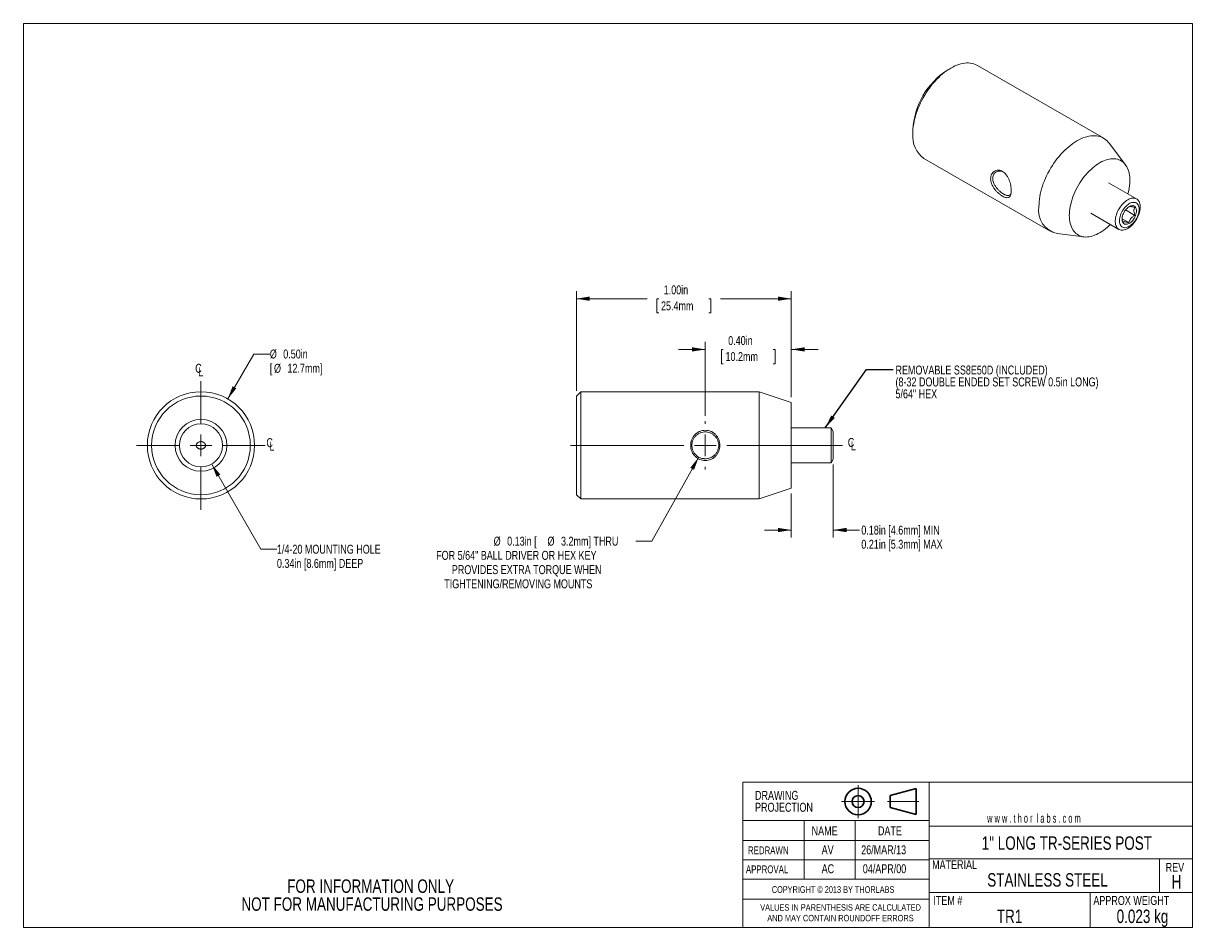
# Model space of a CAD drawing. Header units: inches. Extents: x 0.1 to 10.9, y 0 to 8.5.
import ezdxf

# ---------------------------------------------------------------- set-up
doc = ezdxf.new("R2010")
doc.units = ezdxf.units.IN
doc.header["$MEASUREMENT"] = 0
doc.header["$PDSIZE"] = -1
doc.linetypes.add('CENTERX2', pattern=[0.8, 0.5, -0.1, 0.1, -0.1])
doc.styles.add('SLDTEXTSTYLE0', font='TXT', dxfattribs={"width": 0.75})
doc.styles.add('SLDTEXTSTYLE1', font='TXT', dxfattribs={"width": 0.6})
doc.dimstyles.new('SLDDIMSTYLE0', dxfattribs={"dimtxt": 0.083333, "dimasz": 0.125, "dimexe": 0, "dimexo": 0.0625, "dimgap": 0.020833, "dimtad": 0, "dimtih": 1, "dimtoh": 1, "dimlfac": 0.5, "dimrnd": 1e-09, "dimzin": 12, "dimdsep": 46, "dimtxsty": 'SLDTEXTSTYLE0', "dimsah": 1, "dimcen": 0.09, "dimadec": 0, "dimazin": 3, "dimtfac": 1, "dimtmove": 0, "dimatfit": 0, "dimfxl": 1, "dimfrac": 2, "dimtolj": 1, "dimtzin": 12, "dimarcsym": 0})
doc.dimstyles.new('SLDDIMSTYLE1', dxfattribs={"dimtxt": 0.083333, "dimasz": 0.125, "dimexe": 0, "dimexo": 0.0625, "dimgap": 0.020833, "dimtad": 0, "dimtih": 1, "dimtoh": 1, "dimlfac": 0.5, "dimrnd": 1e-09, "dimzin": 4, "dimdsep": 46, "dimtxsty": 'SLDTEXTSTYLE0', "dimsah": 1, "dimcen": 0.09, "dimadec": 0, "dimazin": 1, "dimtfac": 1, "dimtmove": 0, "dimatfit": 0, "dimfxl": 1, "dimfrac": 2, "dimtolj": 1, "dimtzin": 12, "dimarcsym": 0})
doc.dimstyles.new('SLDDIMSTYLE2', dxfattribs={"dimtxt": 0.083333, "dimasz": 0.125, "dimexe": 0, "dimexo": 0.0625, "dimgap": 0.020833, "dimtad": 0, "dimtih": 1, "dimtoh": 1, "dimlfac": 0.5, "dimrnd": 1e-09, "dimzin": 4, "dimdsep": 46, "dimtxsty": 'SLDTEXTSTYLE0', "dimsah": 1, "dimcen": 0.09, "dimadec": 0, "dimazin": 1, "dimtfac": 1, "dimtofl": 0, "dimtmove": 0, "dimatfit": 3, "dimfxl": 1, "dimfrac": 2, "dimtolj": 1, "dimtzin": 12, "dimarcsym": 0})
doc.dimstyles.new('SLDDIMSTYLE3', dxfattribs={"dimtxt": 0.083333, "dimasz": 0.125, "dimexe": 0, "dimexo": 0.0625, "dimgap": 0.020833, "dimtad": 0, "dimtih": 1, "dimtoh": 1, "dimlfac": 0.5, "dimrnd": 1e-09, "dimzin": 12, "dimdsep": 46, "dimtxsty": 'SLDTEXTSTYLE0', "dimsah": 1, "dimcen": 0, "dimadec": 0, "dimazin": 3, "dimtfac": 1, "dimtofl": 0, "dimtmove": 0, "dimatfit": 3, "dimfxl": 1, "dimfrac": 2, "dimtolj": 1, "dimtzin": 12, "dimarcsym": 0})
doc.dimstyles.new('SLDDIMSTYLE4', dxfattribs={"dimtxt": 0, "dimasz": 0.125, "dimexe": 0, "dimexo": 0.0625, "dimgap": 0, "dimtad": 0, "dimtih": 1, "dimtoh": 1, "dimdec": 0, "dimrnd": 1e-09, "dimzin": 0, "dimdsep": 46, "dimtxsty": 'Standard', "dimsah": 1, "dimcen": 0.09, "dimadec": 0, "dimazin": 0, "dimtfac": 0.125, "dimtdec": 0, "dimtofl": 0, "dimtmove": 0, "dimatfit": 3, "dimfxl": 1, "dimfrac": 2, "dimtolj": 1, "dimtzin": 0, "dimarcsym": 0})
doc.dimstyles.new('SLDDIMSTYLE5', dxfattribs={"dimtxt": 0.083333, "dimasz": 0.125, "dimexe": 0, "dimexo": 0.0625, "dimgap": 0.020833, "dimtad": 0, "dimtih": 1, "dimtoh": 1, "dimlfac": 0.5, "dimrnd": 1e-09, "dimzin": 12, "dimdsep": 46, "dimtxsty": 'SLDTEXTSTYLE0', "dimsah": 1, "dimcen": 0, "dimadec": 0, "dimazin": 3, "dimtfac": 1, "dimtofl": 0, "dimtmove": 0, "dimatfit": 3, "dimfxl": 1, "dimfrac": 2, "dimtolj": 1, "dimtzin": 12, "dimarcsym": 0})

# ---------------------------------------------------------------- blocks, each defined once
blk = doc.blocks.new('Third Angle Projection Block')
at = {"color": 7, "linetype": 'CENTERX2', "lineweight": 0}
for p, q in [((3.995, 0.938), (3.995, 0.554)), ((3.803, 0.746), (4.187, 0.746)), ((4.336, 0.746), (4.703, 0.746))]:
    blk.add_line(p, q, dxfattribs=at)
at = {"color": 7, "linetype": 'Continuous', "lineweight": 30}
for p, q in [((4.67, 0.896), (4.37, 0.815)), ((4.67, 0.596), (4.67, 0.896)), ((4.37, 0.815), (4.37, 0.676)), ((4.37, 0.676), (4.67, 0.596))]:
    blk.add_line(p, q, dxfattribs=at)
for radius in [0.154, 0.0696]:
    blk.add_circle((3.995, 0.746), radius, dxfattribs=at)
at = {"color": 7, "linetype": 'Continuous', "lineweight": 0}
blk.add_point((3.995, 0.746), dxfattribs=at)
blk = doc.blocks.new('SW_NOTE_0')
at = {"color": 0, "linetype": 'Continuous', "lineweight": 0, "char_height": 0.06, "attachment_point": 2, "style": 'SLDTEXTSTYLE0'}
for s, insert in [('VALUES IN PARENTHESIS ARE CALCULATED', (0.784, 0.077)), ('AND MAY CONTAIN ROUNDOFF ERRORS', (0.783, -0.022))]:
    blk.add_mtext(s, dxfattribs=dict(at, insert=insert))
blk = doc.blocks.new('SW_NOTE_1')
at = {"color": 0, "linetype": 'Continuous', "lineweight": 0, "char_height": 0.0833, "attachment_point": 1, "style": 'SLDTEXTSTYLE0'}
for s, insert in [('DRAWING', (0, 0.107)), ('PROJECTION', (0, -0.004))]:
    blk.add_mtext(s, dxfattribs=dict(at, insert=insert))
blk = doc.blocks.new('SW_NOTE_2')
at = {"color": 0, "linetype": 'Continuous', "lineweight": 0, "char_height": 0.125, "attachment_point": 2, "style": 'SLDTEXTSTYLE0'}
for s, insert in [('FOR INFORMATION ONLY', (0.986, 0.161)), ('NOT FOR MANUFACTURING PURPOSES', (0.999, -0.006))]:
    blk.add_mtext(s, dxfattribs=dict(at, insert=insert))
blk = doc.blocks.new('_D')
at = {"color": 7, "linetype": 'Continuous', "lineweight": 0}
for p, q in [((7.599, 4.344), (7.599, 3.665)), ((7.209, 4.074), (7.209, 3.665)), ((7.209, 3.735), (6.959, 3.735)), ((7.599, 3.735), (7.844, 3.735))]:
    blk.add_line(p, q, dxfattribs=at)
for points in [[(7.209, 3.735), (7.084, 3.755), (7.084, 3.715)], [(7.599, 3.735), (7.724, 3.715), (7.724, 3.755)]]:
    blk.add_solid(points, dxfattribs=at)
at = {"color": 7, "linetype": 'Continuous', "lineweight": 0, "char_height": 0.08333, "attachment_point": 1, "style": 'SLDTEXTSTYLE0'}
for s, insert in [('0.18in [4.6mm] MIN', (7.861, 3.776, 0.269)), ('0.21in [5.3mm] MAX', (7.861, 3.644, 0.269))]:
    blk.add_mtext(s, dxfattribs=dict(at, insert=insert))
blk = doc.blocks.new('_D_1')
at = {"color": 7, "linetype": 'Continuous', "lineweight": 0}
for p, q in [((6.409, 4.798), (6.409, 5.486)), ((7.209, 4.972), (7.209, 5.486)), ((6.409, 5.416), (6.159, 5.416)), ((6.576, 5.416), (6.559, 5.416)), ((6.559, 5.416), (6.559, 5.283)), ((7.042, 5.416), (7.059, 5.416)), ((7.059, 5.416), (7.059, 5.283)), ((7.209, 5.416), (7.459, 5.416)), ((6.559, 5.283), (6.576, 5.283)), ((7.059, 5.283), (7.042, 5.283))]:
    blk.add_line(p, q, dxfattribs=at)
for points in [[(6.409, 5.416), (6.284, 5.436), (6.284, 5.396)], [(7.209, 5.416), (7.334, 5.396), (7.334, 5.436)]]:
    blk.add_solid(points, dxfattribs=at)
at = {"color": 7, "linetype": 'Continuous', "lineweight": 0, "char_height": 0.0833, "attachment_point": 1, "style": 'SLDTEXTSTYLE0'}
for s, insert in [('0.40in', (6.622, 5.54, 0.269)), ('10.2mm', (6.597, 5.391, 0.269))]:
    blk.add_mtext(s, dxfattribs=dict(at, insert=insert))
blk = doc.blocks.new('_D_2')
at = {"color": 7, "linetype": 'Continuous', "lineweight": 0}
for p, q in [((5.209, 5.032), (5.209, 5.958)), ((5.209, 5.888), (5.868, 5.888)), ((5.976, 5.888), (5.959, 5.888)), ((5.959, 5.888), (5.959, 5.756)), ((6.442, 5.888), (6.459, 5.888)), ((6.459, 5.888), (6.459, 5.756)), ((7.209, 5.888), (6.55, 5.888)), ((7.209, 4.972), (7.209, 5.958)), ((5.959, 5.756), (5.976, 5.756)), ((6.459, 5.756), (6.442, 5.756))]:
    blk.add_line(p, q, dxfattribs=at)
for points in [[(5.209, 5.888), (5.334, 5.868), (5.334, 5.908)], [(7.209, 5.888), (7.084, 5.908), (7.084, 5.868)]]:
    blk.add_solid(points, dxfattribs=at)
at = {"color": 7, "linetype": 'Continuous', "lineweight": 0, "char_height": 0.0833, "attachment_point": 1, "style": 'SLDTEXTSTYLE0'}
for s, insert in [('1.00in', (6.022, 6.012, 0.269)), ('25.4mm', (5.997, 5.863, 0.269))]:
    blk.add_mtext(s, dxfattribs=dict(at, insert=insert))
blk = doc.blocks.new('_D_3')
at = {"color": 7, "linetype": 'Continuous', "lineweight": 0}
for p, q in [((6.348, 4.414), (5.912, 3.632)), ((5.912, 3.632), (5.762, 3.632))]:
    blk.add_line(p, q, dxfattribs=at)
blk.add_solid([(6.348, 4.414), (6.269, 4.314), (6.304, 4.295)], dxfattribs=at)
at = {"color": 7, "linetype": 'Continuous', "lineweight": 0, "attachment_point": 1, "style": 'SLDTEXTSTYLE0'}
for s, insert, char_height in [('%%c', (4.439, 3.673, 0.269), 0.0833), ('0.13in [', (4.565, 3.673, 0.269), 0.0833), ('%%c', (4.94, 3.673, 0.269), 0.0833), ('3.2mm] THRU', (5.066, 3.673, 0.269), 0.08333), ('FOR 5/64" BALL DRIVER OR HEX KEY', (3.904, 3.541, 0.269), 0.08333), ('PROVIDES EXTRA TORQUE WHEN', (4.05, 3.408, 0.269), 0.08333), ('TIGHTENING/REMOVING MOUNTS', (3.979, 3.276, 0.269), 0.08333)]:
    blk.add_mtext(s, dxfattribs=dict(at, insert=insert, char_height=char_height))
blk = doc.blocks.new('SW_SYMBOL_MOD_CL')
at = {"color": 0, "linetype": 'Continuous', "lineweight": 0, "char_height": 30.8, "attachment_point": 5, "style": 'SLDTEXTSTYLE0'}
for s, insert in [('C', (15.7, 23.6)), ('L', (23.6, 11.8))]:
    blk.add_mtext(s, dxfattribs=dict(at, insert=insert))
blk = doc.blocks.new('SW_NOTE_3')
at = {"color": 0, "linetype": 'Continuous', "lineweight": 0, "attachment_point": 1, "style": 'SLDTEXTSTYLE0'}
for s, insert, char_height in [('REMOVABLE SS8E50D (INCLUDED)', (0.021, 0.036), 0.08333), ('(8-32 DOUBLE ENDED SET SCREW 0.5in LONG)', (0.021, -0.075), 0.08333), ('5/64" HEX', (0.021, -0.186), 0.0833)]:
    blk.add_mtext(s, dxfattribs=dict(at, insert=insert, char_height=char_height))
blk = doc.blocks.new('SW_CENTERMARKSYMBOL_0')
at = {"color": 0, "linetype": 'Continuous', "lineweight": 0}
for p, q in [((0, 0.2), (0, 0.225)), ((-0.2, 0), (-1.255, 0)), ((0, 0), (-0.1, 0)), ((0, 0), (0, 0.1)), ((0, 0), (0, -0.1)), ((0, 0), (0.1, 0)), ((0.2, 0), (1.276, 0)), ((0, -0.2), (0, -0.225))]:
    blk.add_line(p, q, dxfattribs=at)
blk = doc.blocks.new('_D_4')
at = {"color": 7, "linetype": 'Continuous', "lineweight": 0}
for p, q in [((1.964, 4.955), (2.206, 5.373)), ((2.206, 5.373), (2.356, 5.373))]:
    blk.add_line(p, q, dxfattribs=at)
blk.add_solid([(1.964, 4.955), (2.044, 5.053), (2.009, 5.073)], dxfattribs=at)
at = {"color": 7, "linetype": 'Continuous', "lineweight": 0, "char_height": 0.0833, "attachment_point": 1, "style": 'SLDTEXTSTYLE0'}
for s, insert in [('%%c', (2.356, 5.415, 1.79)), ('0.50in', (2.481, 5.415, 1.79)), ('[', (2.356, 5.282, 1.79)), ('%%c', (2.395, 5.282, 1.79)), ('12.7mm]', (2.52, 5.282, 1.79))]:
    blk.add_mtext(s, dxfattribs=dict(at, insert=insert))
blk = doc.blocks.new('_D_5')
at = {"color": 7, "linetype": 'Continuous', "lineweight": 0}
for p, q in [((1.815, 4.349), (2.272, 3.557)), ((2.272, 3.557), (2.422, 3.557))]:
    blk.add_line(p, q, dxfattribs=at)
blk.add_solid([(1.815, 4.349), (1.86, 4.231), (1.895, 4.251)], dxfattribs=at)
at = {"color": 7, "linetype": 'Continuous', "lineweight": 0, "char_height": 0.08333, "attachment_point": 1, "style": 'SLDTEXTSTYLE0'}
for s, insert in [('1/4-20 MOUNTING HOLE', (2.422, 3.598, 1.79)), ('0.34in [8.6mm] DEEP', (2.422, 3.466, 1.79))]:
    blk.add_mtext(s, dxfattribs=dict(at, insert=insert))
blk = doc.blocks.new('SW_CENTERMARKSYMBOL_1')
at = {"color": 0, "linetype": 'Continuous', "lineweight": 0}
for p, q in [((0, 0.2), (0, 0.599)), ((-0.2, 0), (-0.599, 0)), ((0, 0), (-0.1, 0)), ((0, 0), (0, 0.1)), ((0, 0), (0, -0.1)), ((0, 0), (0.1, 0)), ((0.2, 0), (0.599, 0)), ((0, -0.2), (0, -0.599))]:
    blk.add_line(p, q, dxfattribs=at)

msp = doc.modelspace()

# ---------------------------------------------------------------- linework, layer by layer
at = {"color": 7, "linetype": 'Continuous', "lineweight": 0}
for p, q in [((0.062, 8.451), (10.944, 8.451)), ((0.062, 8.451), (0.062, 0.036)), ((10.944, 0.036), (10.944, 8.451)), ((10.117, 7.381), (8.943, 8.059)), ((8.693, 8.034), (8.665, 8.018)), ((8.34, 7.455), (8.34, 7.423)), ((10.32, 7.135), (10.168, 7.335)), ((8.444, 7.194), (9.618, 6.517)), ((10.423, 6.817), (10.161, 6.968)), ((9.997, 6.684), (10.259, 6.533)), ((10.321, 6.714), (10.407, 6.664)), ((10.289, 6.632), (10.352, 6.596)), ((9.683, 6.495), (9.932, 6.463)), ((5.249, 5.022), (5.209, 4.982)), ((6.909, 5.022), (5.249, 5.022)), ((5.249, 5.022), (5.249, 4.523)), ((7.209, 4.922), (6.909, 5.022)), ((6.909, 5.022), (6.909, 4.523)), ((5.209, 4.982), (5.209, 4.523)), ((7.209, 4.922), (7.209, 4.523)), ((7.579, 4.687), (7.209, 4.687)), ((7.599, 4.652), (7.579, 4.687)), ((7.579, 4.359), (7.579, 4.687)), ((7.599, 4.652), (7.599, 4.394)), ((5.209, 4.523), (5.209, 4.064)), ((5.249, 4.523), (5.249, 4.024)), ((6.909, 4.523), (6.909, 4.024)), ((7.209, 4.523), (7.209, 4.124)), ((7.209, 4.359), (7.579, 4.359)), ((7.579, 4.359), (7.599, 4.394)), ((5.209, 4.064), (5.249, 4.024)), ((6.909, 4.024), (7.209, 4.124)), ((5.249, 4.024), (6.909, 4.024)), ((10.944, 1.387), (10.944, 1.97)), ((6.757, 0.298), (6.757, 1.387)), ((6.757, 1.387), (8.494, 1.387)), ((8.494, 1.387), (8.494, 0.036)), ((8.494, 1.387), (10.944, 1.387)), ((6.757, 0.484), (6.757, 1.03)), ((6.757, 0.036), (6.757, 1.03)), ((8.494, 1.03), (6.757, 1.03)), ((7.328, 1.03), (7.328, 0.484)), ((7.804, 1.03), (7.804, 0.484)), ((8.494, 0.98), (10.944, 0.98)), ((8.494, 0.846), (6.757, 0.846)), ((8.494, 0.666), (6.757, 0.666)), ((8.494, 0.676), (10.944, 0.676)), ((10.637, 0.676), (10.637, 0.36)), ((8.494, 0.484), (6.757, 0.484)), ((6.757, 0.484), (6.757, 0.298)), ((8.494, 0.36), (10.944, 0.36)), ((9.99, 0.36), (9.99, 0.036)), ((6.757, 0.298), (8.494, 0.298)), ((10.944, 0.036), (0.062, 0.036))]:
    msp.add_line(p, q, dxfattribs=at)
at = {"color": 7, "linetype": 'Continuous', "lineweight": 0, "flags": 128}
for points in [[(8.943, 8.059), (8.936, 8.062), (8.922, 8.069), (8.907, 8.074), (8.891, 8.078), (8.875, 8.081), (8.859, 8.082), (8.841, 8.082), (8.824, 8.08), (8.806, 8.078), (8.788, 8.074), (8.769, 8.068), (8.75, 8.062), (8.731, 8.054), (8.712, 8.044), (8.693, 8.034), (8.674, 8.022), (8.655, 8.01), (8.636, 7.996), (8.617, 7.981), (8.599, 7.965), (8.581, 7.948), (8.563, 7.93), (8.545, 7.911), (8.528, 7.891), (8.511, 7.871), (8.495, 7.849), (8.48, 7.828), (8.465, 7.805), (8.451, 7.782), (8.437, 7.759), (8.424, 7.735), (8.412, 7.711), (8.401, 7.687), (8.391, 7.662), (8.382, 7.637), (8.373, 7.613), (8.365, 7.588), (8.359, 7.564), (8.353, 7.539), (8.349, 7.515), (8.345, 7.491), (8.342, 7.468), (8.341, 7.445), (8.34, 7.423)], [(10.168, 7.335), (10.159, 7.346), (10.148, 7.358), (10.136, 7.368), (10.123, 7.377), (10.11, 7.385), (10.095, 7.391), (10.081, 7.397), (10.065, 7.4), (10.049, 7.403), (10.032, 7.404), (10.015, 7.404), (9.998, 7.403), (9.98, 7.4), (9.961, 7.396), (9.943, 7.391), (9.924, 7.384), (9.905, 7.376), (9.886, 7.367), (9.867, 7.356), (9.848, 7.345), (9.829, 7.332), (9.81, 7.318), (9.791, 7.303), (9.773, 7.287), (9.754, 7.27), (9.736, 7.252), (9.719, 7.233), (9.702, 7.213), (9.685, 7.193), (9.669, 7.172), (9.654, 7.15), (9.639, 7.128), (9.624, 7.105), (9.611, 7.081), (9.598, 7.057), (9.586, 7.033), (9.575, 7.009), (9.565, 6.984), (9.555, 6.96), (9.547, 6.935), (9.539, 6.91), (9.533, 6.886), (9.527, 6.862), (9.522, 6.838), (9.519, 6.814), (9.516, 6.79), (9.515, 6.768), (9.514, 6.745)], [(10.343, 6.863), (10.346, 6.873), (10.351, 6.895), (10.355, 6.917), (10.358, 6.938), (10.36, 6.959), (10.361, 6.979), (10.361, 6.999), (10.36, 7.018), (10.358, 7.037), (10.355, 7.055), (10.351, 7.072), (10.346, 7.088), (10.339, 7.103), (10.332, 7.116), (10.324, 7.129), (10.315, 7.141), (10.305, 7.152), (10.295, 7.161), (10.283, 7.169), (10.271, 7.176), (10.258, 7.182), (10.244, 7.186), (10.23, 7.189), (10.215, 7.19), (10.2, 7.191), (10.184, 7.189), (10.168, 7.187), (10.152, 7.183), (10.135, 7.178), (10.118, 7.171), (10.101, 7.164), (10.083, 7.155), (10.066, 7.144), (10.049, 7.133), (10.032, 7.12), (10.015, 7.107), (9.999, 7.092), (9.982, 7.076), (9.966, 7.06), (9.951, 7.042), (9.936, 7.024), (9.921, 7.005), (9.907, 6.985), (9.894, 6.965), (9.881, 6.944), (9.869, 6.923), (9.858, 6.901), (9.848, 6.88), (9.839, 6.858), (9.83, 6.835), (9.822, 6.813), (9.816, 6.791), (9.81, 6.769), (9.805, 6.747), (9.802, 6.726), (9.799, 6.704), (9.798, 6.684), (9.797, 6.664), (9.797, 6.664)], [(10.341, 6.541), (10.33, 6.536), (10.319, 6.531), (10.308, 6.528), (10.298, 6.526), (10.288, 6.526), (10.278, 6.527), (10.269, 6.529), (10.261, 6.532), (10.253, 6.537), (10.246, 6.543), (10.24, 6.55), (10.235, 6.559), (10.231, 6.568), (10.228, 6.579), (10.226, 6.59), (10.225, 6.602), (10.225, 6.615), (10.226, 6.628), (10.228, 6.642), (10.231, 6.656), (10.235, 6.67), (10.24, 6.684), (10.246, 6.699), (10.253, 6.713), (10.261, 6.726), (10.269, 6.739), (10.278, 6.752), (10.288, 6.764), (10.298, 6.775), (10.308, 6.785), (10.319, 6.794), (10.33, 6.802), (10.341, 6.809), (10.352, 6.815), (10.363, 6.82), (10.373, 6.823), (10.384, 6.825), (10.394, 6.825), (10.404, 6.824), (10.413, 6.822), (10.421, 6.819), (10.428, 6.814), (10.435, 6.808), (10.441, 6.8), (10.446, 6.792), (10.45, 6.782), (10.454, 6.772), (10.456, 6.761), (10.457, 6.749), (10.457, 6.736), (10.456, 6.723), (10.454, 6.709), (10.45, 6.695), (10.446, 6.681), (10.441, 6.666), (10.435, 6.652), (10.428, 6.638), (10.421, 6.625), (10.413, 6.612), (10.404, 6.599), (10.394, 6.587), (10.384, 6.576), (10.373, 6.566), (10.363, 6.557), (10.352, 6.548), (10.341, 6.541)], [(10.355, 6.562), (10.365, 6.568), (10.374, 6.575), (10.384, 6.584), (10.393, 6.593), (10.401, 6.603), (10.41, 6.614), (10.417, 6.625), (10.424, 6.637), (10.43, 6.65), (10.435, 6.662), (10.439, 6.675), (10.443, 6.687), (10.445, 6.7), (10.446, 6.711), (10.446, 6.723), (10.446, 6.734), (10.444, 6.744), (10.441, 6.753), (10.437, 6.761), (10.432, 6.768), (10.427, 6.774), (10.42, 6.779), (10.413, 6.782), (10.406, 6.784), (10.397, 6.785), (10.388, 6.785), (10.379, 6.783), (10.37, 6.78), (10.36, 6.776), (10.35, 6.77), (10.34, 6.763), (10.331, 6.755), (10.322, 6.746), (10.313, 6.737), (10.304, 6.726), (10.297, 6.715), (10.289, 6.703), (10.283, 6.691), (10.277, 6.679), (10.273, 6.666), (10.269, 6.653), (10.266, 6.641), (10.264, 6.629), (10.264, 6.617), (10.264, 6.606), (10.265, 6.596), (10.267, 6.586), (10.271, 6.578), (10.275, 6.57), (10.28, 6.563), (10.286, 6.558), (10.293, 6.554), (10.3, 6.551), (10.309, 6.549), (10.317, 6.549), (10.326, 6.55), (10.336, 6.553), (10.345, 6.557), (10.355, 6.562)], [(10.422, 6.706), (10.422, 6.696), (10.42, 6.686), (10.417, 6.675), (10.414, 6.664), (10.409, 6.653), (10.404, 6.642), (10.398, 6.632), (10.391, 6.623), (10.384, 6.614), (10.376, 6.605), (10.368, 6.598), (10.359, 6.592), (10.351, 6.587), (10.342, 6.584), (10.334, 6.581), (10.326, 6.581), (10.319, 6.581), (10.312, 6.583), (10.306, 6.586), (10.301, 6.59), (10.296, 6.596), (10.292, 6.603), (10.29, 6.61), (10.288, 6.619), (10.288, 6.628), (10.288, 6.638), (10.29, 6.649), (10.292, 6.66), (10.296, 6.671), (10.301, 6.681), (10.306, 6.692), (10.312, 6.702), (10.319, 6.712), (10.326, 6.721), (10.334, 6.729), (10.342, 6.736), (10.351, 6.742), (10.359, 6.747), (10.368, 6.751), (10.376, 6.753), (10.384, 6.754), (10.391, 6.754), (10.398, 6.752), (10.404, 6.749), (10.409, 6.744), (10.414, 6.739), (10.417, 6.732), (10.42, 6.724), (10.422, 6.715), (10.422, 6.706)], [(9.797, 6.664), (9.798, 6.644), (9.799, 6.625), (9.802, 6.607), (9.805, 6.59), (9.81, 6.573), (9.816, 6.558), (9.822, 6.543), (9.83, 6.53), (9.839, 6.517), (9.848, 6.506), (9.858, 6.496), (9.869, 6.488), (9.881, 6.48), (9.894, 6.474), (9.907, 6.469), (9.921, 6.465), (9.936, 6.463), (9.951, 6.462), (9.966, 6.463), (9.982, 6.465), (9.999, 6.468), (10.015, 6.472), (10.032, 6.478), (10.049, 6.485), (10.066, 6.494), (10.083, 6.503), (10.101, 6.514), (10.118, 6.526), (10.135, 6.539), (10.152, 6.553), (10.168, 6.568), (10.179, 6.579)]]:
    msp.add_lwpolyline(points, dxfattribs=at)
at = {"color": 7, "linetype": 'Continuous', "lineweight": 0}
for radius in [0.499, 0.459, 0.241, 0.201]:
    msp.add_circle((1.715, 4.523), radius, dxfattribs=at)
for centre, radius, start, end in [((9.045, 7.424), 0.705, 122.602, 177.4034), ((8.586, 7.396), 0.247, 173.8147, 234.8731), ((9.731, 6.709), 0.22, 170.6368, 257.4966)]:
    msp.add_arc(centre, radius, start, end, dxfattribs=at)
for points, knots in [([(9.064, 7.005), (9.065, 7.012), (9.066, 7.027), (9.073, 7.047), (9.084, 7.063), (9.099, 7.075), (9.117, 7.083), (9.136, 7.085), (9.156, 7.082), (9.175, 7.073), (9.194, 7.06), (9.21, 7.042), (9.224, 7.02), (9.236, 6.996), (9.246, 6.969), (9.252, 6.943), (9.256, 6.917), (9.257, 6.893), (9.256, 6.872), (9.252, 6.854), (9.246, 6.841), (9.236, 6.832), (9.224, 6.828), (9.21, 6.828), (9.194, 6.833), (9.175, 6.842), (9.156, 6.855), (9.136, 6.871), (9.117, 6.89), (9.099, 6.911), (9.084, 6.934), (9.073, 6.958), (9.066, 6.982), (9.065, 6.997), (9.064, 7.005)], [0, 0, 0, 0, 0.0322063, 0.0632138, 0.094215, 0.1264029, 0.1584914, 0.1888927, 0.2189341, 0.2499895, 0.2810272, 0.3110863, 0.3415449, 0.3737296, 0.4058558, 0.4368217, 0.4678242, 0.5001079, 0.5322964, 0.5632722, 0.5942328, 0.6263774, 0.6585085, 0.6889485, 0.7190186, 0.7500874, 0.7810855, 0.8111218, 0.8415792, 0.8737864, 0.9059249, 0.936877, 0.9678375, 1, 1, 1, 1]), ([(9.18, 7.069), (9.177, 7.07), (9.169, 7.074), (9.154, 7.077), (9.135, 7.076), (9.116, 7.069), (9.101, 7.057), (9.09, 7.041), (9.085, 7.024), (9.084, 7.012), (9.084, 7.007)], [0, 0, 0, 0, 0.060547, 0.181966, 0.321002, 0.47778, 0.632417, 0.770897, 0.893356, 1, 1, 1, 1]), ([(9.084, 7.007), (9.084, 7.001), (9.085, 6.989), (9.09, 6.969), (9.101, 6.947), (9.116, 6.923), (9.135, 6.902), (9.154, 6.884), (9.169, 6.873), (9.178, 6.867), (9.182, 6.865), (9.184, 6.863), (9.186, 6.862), (9.189, 6.86), (9.195, 6.857), (9.203, 6.853), (9.216, 6.849), (9.229, 6.847), (9.242, 6.851), (9.251, 6.859), (9.254, 6.867), (9.255, 6.87)], [0, 0, 0, 0, 0.058805, 0.126213, 0.202339, 0.287258, 0.373717, 0.450389, 0.517344, 0.547236, 0.556671, 0.565841, 0.574748, 0.588265, 0.602335, 0.648097, 0.699268, 0.775929, 0.862337, 0.947409, 1, 1, 1, 1]), ([(10.352, 6.596), (10.353, 6.601), (10.356, 6.61), (10.362, 6.622), (10.368, 6.632), (10.376, 6.642), (10.386, 6.651), (10.397, 6.658), (10.403, 6.662), (10.407, 6.664)], [0, 0, 0, 0, 0.216033, 0.32719, 0.439847, 0.593404, 0.752094, 0.875479, 1, 1, 1, 1]), ([(10.407, 6.738), (10.401, 6.739), (10.392, 6.742), (10.382, 6.744), (10.373, 6.745), (10.365, 6.746), (10.359, 6.745), (10.355, 6.745), (10.354, 6.744), (10.353, 6.744)], [0, 0, 0, 0, 0.232251, 0.351752, 0.472866, 0.63795, 0.808553, 0.941201, 1, 1, 1, 1]), ([(10.407, 6.664), (10.405, 6.67), (10.402, 6.68), (10.399, 6.694), (10.398, 6.708), (10.399, 6.72), (10.403, 6.73), (10.405, 6.735), (10.407, 6.738)], [0, 0, 0, 0, 0.183127, 0.348992, 0.514537, 0.687449, 0.860776, 1, 1, 1, 1]), ([(10.288, 6.636), (10.288, 6.634), (10.289, 6.628), (10.291, 6.616), (10.295, 6.606), (10.296, 6.6)], [0, 0, 0, 0, 0.177838, 0.57189, 1, 1, 1, 1]), ([(10.296, 6.6), (10.298, 6.601), (10.301, 6.603), (10.307, 6.603), (10.313, 6.603), (10.321, 6.602), (10.331, 6.601), (10.342, 6.598), (10.348, 6.596), (10.352, 6.596)], [0, 0, 0, 0, 0.2160332, 0.3271899, 0.4398465, 0.5934039, 0.7520935, 0.8754788, 1, 1, 1, 1]), ([(6.273, 4.523), (6.273, 4.532), (6.274, 4.551), (6.282, 4.577), (6.295, 4.602), (6.312, 4.623), (6.333, 4.641), (6.356, 4.654), (6.382, 4.662), (6.409, 4.664), (6.436, 4.662), (6.461, 4.654), (6.485, 4.641), (6.506, 4.623), (6.523, 4.602), (6.536, 4.577), (6.543, 4.551), (6.546, 4.523), (6.543, 4.495), (6.536, 4.469), (6.523, 4.444), (6.505, 4.423), (6.485, 4.405), (6.461, 4.392), (6.436, 4.384), (6.409, 4.382), (6.382, 4.384), (6.356, 4.392), (6.333, 4.405), (6.312, 4.423), (6.294, 4.444), (6.282, 4.469), (6.274, 4.495), (6.273, 4.514), (6.273, 4.523)], [0, 0, 0, 0, 0.0322063, 0.0632138, 0.094215, 0.1264029, 0.1584914, 0.1888927, 0.2189341, 0.2499895, 0.2810272, 0.3110863, 0.3415449, 0.3737296, 0.4058558, 0.4368217, 0.4678242, 0.5001079, 0.5322964, 0.5632722, 0.5942328, 0.6263774, 0.6585085, 0.6889485, 0.7190186, 0.7500874, 0.7810855, 0.8111218, 0.8415792, 0.8737864, 0.9059249, 0.936877, 0.9678375, 1, 1, 1, 1]), ([(6.284, 4.523), (6.284, 4.516), (6.285, 4.502), (6.291, 4.479), (6.302, 4.456), (6.32, 4.434), (6.342, 4.416), (6.366, 4.405), (6.385, 4.4), (6.397, 4.399), (6.402, 4.398), (6.406, 4.398), (6.409, 4.398), (6.413, 4.398), (6.422, 4.399), (6.434, 4.4), (6.453, 4.406), (6.476, 4.416), (6.498, 4.434), (6.515, 4.456), (6.527, 4.479), (6.533, 4.502), (6.534, 4.523), (6.533, 4.544), (6.527, 4.567), (6.515, 4.59), (6.498, 4.612), (6.476, 4.63), (6.452, 4.641), (6.43, 4.647), (6.409, 4.649), (6.388, 4.647), (6.366, 4.641), (6.342, 4.63), (6.32, 4.612), (6.302, 4.59), (6.291, 4.567), (6.285, 4.544), (6.284, 4.53), (6.284, 4.523)], [0, 0, 0, 0, 0.025569, 0.054878, 0.087978, 0.124901, 0.162494, 0.195832, 0.224944, 0.237941, 0.242044, 0.246031, 0.249904, 0.255781, 0.261899, 0.281796, 0.304046, 0.337378, 0.374949, 0.411939, 0.445071, 0.474381, 0.499917, 0.525497, 0.554839, 0.587992, 0.624989, 0.66257, 0.695912, 0.725046, 0.75002, 0.774936, 0.804024, 0.837333, 0.874892, 0.911939, 0.945114, 0.974451, 1, 1, 1, 1]), ([(1.696, 4.554), (1.699, 4.555), (1.704, 4.557), (1.712, 4.558), (1.721, 4.558), (1.729, 4.556), (1.737, 4.553), (1.743, 4.549), (1.748, 4.545), (1.753, 4.539), (1.756, 4.532), (1.758, 4.526), (1.758, 4.519), (1.755, 4.511), (1.751, 4.504), (1.745, 4.499), (1.74, 4.495), (1.734, 4.492), (1.727, 4.49), (1.72, 4.488), (1.711, 4.488), (1.703, 4.489), (1.695, 4.492), (1.688, 4.496), (1.682, 4.5), (1.678, 4.505), (1.674, 4.511), (1.671, 4.519), (1.672, 4.529), (1.675, 4.537), (1.681, 4.546), (1.689, 4.551), (1.695, 4.554), (1.696, 4.554)], [0, 0, 0, 0, 0.033515, 0.067035, 0.100727, 0.134417, 0.168394, 0.202349, 0.227883, 0.253392, 0.294764, 0.315644, 0.336517, 0.373677, 0.412175, 0.439813, 0.467478, 0.495475, 0.52348, 0.556027, 0.588576, 0.622525, 0.656467, 0.690233, 0.723961, 0.747212, 0.77044, 0.809574, 0.848825, 0.88569, 0.925864, 0.973962, 1, 1, 1, 1])]:
    msp.add_open_spline(points, degree=3, knots=knots, dxfattribs=at)

# ---------------------------------------------------------------- block references
at = {"color": 7, "linetype": 'Continuous', "lineweight": 0, "xscale": 0.0027037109, "yscale": 0.0027037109, "zscale": 0.0027037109}
for p in [(1.649, 5.176), (2.312, 4.484), (7.723, 4.486)]:
    msp.add_blockref('SW_SYMBOL_MOD_CL', p, dxfattribs=at)
at = {"color": 8, "linetype": 'Continuous', "lineweight": 0}
msp.add_blockref('SW_NOTE_3', (8.158, 5.23), dxfattribs=at)
at = {"color": 7, "linetype": 'Continuous', "lineweight": 0}
for name, p in [('SW_CENTERMARKSYMBOL_1', (1.715, 4.523)), ('SW_CENTERMARKSYMBOL_0', (6.409, 4.523)), ('SW_NOTE_1', (6.872, 1.2)), ('SW_NOTE_2', (2.308, 0.322)), ('SW_NOTE_0', (6.884, 0.175))]:
    msp.add_blockref(name, p, dxfattribs=at)
at = {"color": 7, "linetype": 'Continuous', "xscale": 0.8, "yscale": 0.8, "zscale": 0.8}
msp.add_blockref('Third Angle Projection Block', (4.635, 0.611), dxfattribs=at)

# ---------------------------------------------------------------- texts
at = {"color": 7, "linetype": 'Continuous', "lineweight": 0}
for s, insert, char_height, attachment_point, style in [('w w w . t h o r  l a b s . c o m', (9.032, 1.094), 0.08333, 1, 'SLDTEXTSTYLE1'), ('NAME', (7.399, 0.977), 0.0833, 1, 'SLDTEXTSTYLE0'), ('DATE', (8.016, 0.977), 0.0833, 1, 'SLDTEXTSTYLE0'), ('1" LONG TR-SERIES POST', (9.774, 0.884), 0.125, 2, 'SLDTEXTSTYLE0'), ('REDRAWN', (6.806, 0.79), 0.0729, 1, 'SLDTEXTSTYLE0'), ('AV', (7.492, 0.8), 0.0833, 1, 'SLDTEXTSTYLE0'), ('26/MAR/13', (7.86, 0.8), 0.0833, 1, 'SLDTEXTSTYLE0'), ('MATERIAL', (8.52, 0.662), 0.0833, 1, 'SLDTEXTSTYLE0'), ('APPROVAL', (6.787, 0.613), 0.0729, 1, 'SLDTEXTSTYLE0'), ('AC', (7.492, 0.624), 0.0833, 1, 'SLDTEXTSTYLE0'), ('04/APR/00', (7.875, 0.624), 0.0833, 1, 'SLDTEXTSTYLE0'), ('REV', (10.694, 0.637), 0.0833, 1, 'SLDTEXTSTYLE0'), ('STAINLESS STEEL', (9.594, 0.541), 0.125, 2, 'SLDTEXTSTYLE0'), ('H', (10.795, 0.523), 0.125, 2, 'SLDTEXTSTYLE0'), ('COPYRIGHT © 2013 BY THORLABS', (7.028, 0.42), 0.0625, 1, 'SLDTEXTSTYLE0'), ('ITEM #', (8.532, 0.329), 0.0833, 1, 'SLDTEXTSTYLE0'), ('APPROX WEIGHT', (10.021, 0.329), 0.08333, 1, 'SLDTEXTSTYLE0'), ('TR1', (9.241, 0.202), 0.125, 2, 'SLDTEXTSTYLE0'), ('0.023 kg', (10.478, 0.202), 0.125, 2, 'SLDTEXTSTYLE0')]:
    msp.add_mtext(s, dxfattribs=dict(at, insert=insert, char_height=char_height, attachment_point=attachment_point, style=style))

# ---------------------------------------------------------------- dimensions: what is measured, and where the dimension line sits
for base, p2, dimstyle, picture, middle in [((5.209, 5.888), (5.209, 4.982), 'SLDDIMSTYLE2', '_D_2', (6.209, 5.888)), ((6.409, 5.416), (6.409, 4.748), 'SLDDIMSTYLE1', '_D_1', (6.809, 5.416))]:
    dim = msp.add_linear_dim(base=base, p1=(7.209, 4.922), p2=p2, dimstyle=dimstyle, dxfattribs=at)
    dim.commit()
    dim.dimension.update_dxf_attribs({"geometry": picture, "text_midpoint": middle, "dimtype": 160})
dim = msp.add_diameter_dim_2p(p1=(1.465, 4.091), p2=(1.964, 4.955), text='%%c0.50in\\P[%%c12.7mm]', dimstyle='SLDDIMSTYLE5', dxfattribs=at)
dim.commit()
dim.dimension.update_dxf_attribs({"geometry": '_D_4', "text_midpoint": (2.669, 5.373), "dimtype": 163})
for p1, p2, text, picture, middle in [((1.614, 4.697), (1.815, 4.349), '1/4-20 MOUNTING HOLE\\P0.34in [8.6mm] DEEP', '_D_5', (3.063, 3.557)), ((6.47, 4.632), (6.348, 4.414), '%%c0.13in [%%c3.2mm] THRU\\PFOR 5/64" BALL DRIVER OR HEX KEY\\PPROVIDES EXTRA TORQUE WHEN\\PTIGHTENING/REMOVING MOUNTS', '_D_3', (4.833, 3.632))]:
    dim = msp.add_diameter_dim_2p(p1=p1, p2=p2, text=text, dimstyle='SLDDIMSTYLE3', override={"dimpost": '<>'}, dxfattribs=at)
    dim.commit()
    dim.dimension.update_dxf_attribs({"geometry": picture, "text_midpoint": middle, "dimtype": 163})
dim = msp.add_linear_dim(base=(7.209, 3.735), p1=(7.599, 4.394), p2=(7.209, 4.124), text='0.18in [4.6mm] MIN\\P0.21in [5.3mm] MAX', dimstyle='SLDDIMSTYLE0', dxfattribs=at)
dim.commit()
dim.dimension.update_dxf_attribs({"geometry": '_D', "text_midpoint": (8.391, 3.735), "dimtype": 160})

# ---------------------------------------------------------------- leaders
at = {"color": 8, "linetype": 'Continuous', "lineweight": 0}
msp.add_leader([(7.526, 4.687), (7.908, 5.23), (8.158, 5.23)], dimstyle='SLDDIMSTYLE4', dxfattribs=at)

doc.saveas('drawing.dxf')
